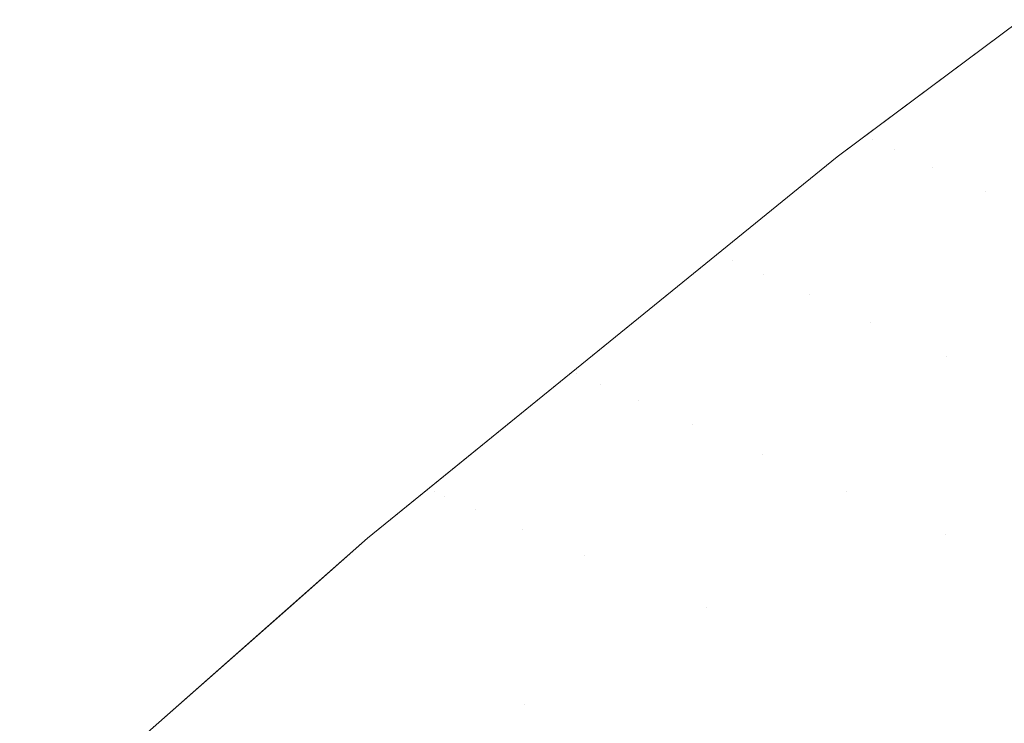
# Model space of a CAD drawing. Header units: centimetres. Extents: x -44.1 to 45.2, y 4.2 to 6.
# Tile 82 of 256: x -44.05895 to -44.05057, y 5.95621 to 5.9622. Entities that reach past the tile are written whole.
import ezdxf

# ---------------------------------------------------------------- set-up
doc = ezdxf.new("R2010")
doc.units = ezdxf.units.CM
doc.header["$LTSCALE"] = 2.54
doc.layers.add('Lucido design-1', color=7, linetype='Continuous')

# ---------------------------------------------------------------- blocks, each defined once
blk = doc.blocks.new('Gruppo-4-1')
at = {"color": 7, "linetype": 'Continuous', "lineweight": 9}
for points, invisible_edges in [([(-44.0519899, 5.9610301, -2276.32217), (-44.0530126, 5.9602047, -2276.3206076), (-44.050442, 5.9621977, -2276.3206076)], 11), ([(-44.0530126, 5.9602047, -2276.3206076), (-44.0529635, 5.9601827, -2276.3190457), (-44.0503938, 5.962175, -2276.3190457), (-44.050442, 5.9621977, -2276.3206076)], 15), ([(-44.0503137, 5.9621372, -2276.317485), (-44.0503938, 5.962175, -2276.3190457), (-44.0529635, 5.9601827, -2276.3190457), (-44.0528818, 5.9601461, -2276.317485)], 15), ([(-44.0528818, 5.9601461, -2276.317485), (-44.0527674, 5.9600949, -2276.3159261), (-44.0502015, 5.9620843, -2276.3159261), (-44.0503137, 5.9621372, -2276.317485)], 15), ([(-44.050442, 5.9621977, -2276.3206076), (-44.0504429, 5.9621851, -2276.32217), (-44.0519899, 5.9610301, -2276.32217)], 9), ([(-44.0504429, 5.9621851, -2276.92217), (-44.0517546, 5.9612058, -2276.92217), (-44.0519899, 5.9610301, -2276.32217), (-44.0504429, 5.9621851, -2276.32217)], 10), ([(-44.0517546, 5.9612058, -2276.92217), (-44.0504429, 5.9621851, -2276.92217), (-44.0503938, 5.962175, -2276.9252942), (-44.0516931, 5.9611806, -2276.9252942)], 14), ([(-44.0516931, 5.9611806, -2276.9252942), (-44.0503938, 5.962175, -2276.9252942), (-44.0502015, 5.9620843, -2276.9284139), (-44.0514989, 5.9610914, -2276.9284139)], 15), ([(-44.0500574, 5.9620164, -2276.3143694), (-44.0502015, 5.9620843, -2276.3159261), (-44.0527674, 5.9600949, -2276.3159261), (-44.0526205, 5.9600292, -2276.3143694)], 15), ([(-44.0514989, 5.9610914, -2276.9284139), (-44.0502015, 5.9620843, -2276.9284139), (-44.0498815, 5.9619334, -2276.9315244), (-44.0511758, 5.9609429, -2276.9315244)], 15), ([(-44.0526205, 5.9600292, -2276.3143694), (-44.0524412, 5.9599489, -2276.3128155), (-44.0498815, 5.9619334, -2276.3128155), (-44.0500574, 5.9620164, -2276.3143694)], 15), ([(-44.049674, 5.9618356, -2276.3112651), (-44.0498815, 5.9619334, -2276.3128155), (-44.0524412, 5.9599489, -2276.3128155), (-44.0522296, 5.9598542, -2276.3112651)], 15), ([(-44.0511758, 5.9609429, -2276.9315244), (-44.0498815, 5.9619334, -2276.9315244), (-44.0494349, 5.9617228, -2276.9346213), (-44.0507248, 5.9607357, -2276.9346213)], 15), ([(-44.0522296, 5.9598542, -2276.3112651), (-44.0519859, 5.9597451, -2276.3097186), (-44.0494349, 5.9617228, -2276.3097186), (-44.049674, 5.9618356, -2276.3112651)], 15), ([(-44.0491645, 5.9615953, -2276.3081767), (-44.0494349, 5.9617228, -2276.3097186), (-44.0519859, 5.9597451, -2276.3097186), (-44.0517102, 5.9596217, -2276.3081767)], 15), ([(-44.0507248, 5.9607357, -2276.9346213), (-44.0494349, 5.9617228, -2276.9346213), (-44.048863, 5.9614531, -2276.9377002), (-44.0501471, 5.9604703, -2276.9377002)], 15), ([(-44.0517102, 5.9596217, -2276.3081767), (-44.0514027, 5.959484, -2276.3066398), (-44.048863, 5.9614531, -2276.3066398), (-44.0491645, 5.9615953, -2276.3081767)], 15), ([(-44.0485305, 5.9612963, -2276.3051085), (-44.048863, 5.9614531, -2276.3066398), (-44.0514027, 5.959484, -2276.3066398), (-44.0510637, 5.9593323, -2276.3051085)], 15), ([(-44.0510637, 5.9593323, -2276.3051085), (-44.0506934, 5.9591665, -2276.3035833), (-44.0481673, 5.9611251, -2276.3035833), (-44.0485305, 5.9612963, -2276.3051085)], 15), ([(-44.0517546, 5.9612058, -2276.92217), (-44.0519899, 5.9610301, -2276.92217), (-44.0519899, 5.9610301, -2276.32217)], 10), ([(-44.0519899, 5.9610301, -2276.92217), (-44.0517546, 5.9612058, -2276.92217), (-44.0516931, 5.9611806, -2276.9252942)], 10), ([(-44.0519899, 5.9610301, -2276.92217), (-44.0516931, 5.9611806, -2276.9252942), (-44.0530126, 5.9602047, -2276.9237324)], 11), ([(-44.0516931, 5.9611806, -2276.9252942), (-44.0529635, 5.9601827, -2276.9252942), (-44.0530126, 5.9602047, -2276.9237324)], 11), ([(-44.0528818, 5.9601461, -2276.9268549), (-44.0529635, 5.9601827, -2276.9252942), (-44.0516931, 5.9611806, -2276.9252942)], 11), ([(-44.0528818, 5.9601461, -2276.9268549), (-44.0516931, 5.9611806, -2276.9252942), (-44.0514989, 5.9610914, -2276.9284139)], 11), ([(-44.0477736, 5.9609394, -2276.3020649), (-44.0481673, 5.9611251, -2276.3035833), (-44.0506934, 5.9591665, -2276.3035833), (-44.0502921, 5.9589868, -2276.3020649)], 15), ([(-44.0519899, 5.9610301, -2276.32217), (-44.0530162, 5.9601963, -2276.32217), (-44.0530126, 5.9602047, -2276.3206076)], 10), ([(-44.0530162, 5.9601963, -2276.32217), (-44.0519899, 5.9610301, -2276.32217), (-44.0519899, 5.9610301, -2276.92217), (-44.0530162, 5.9601963, -2276.92217)], 10), ([(-44.0530126, 5.9602047, -2276.9237324), (-44.0530162, 5.9601963, -2276.92217), (-44.0519899, 5.9610301, -2276.92217)], 9), ([(-44.0514989, 5.9610914, -2276.9284139), (-44.0527674, 5.9600949, -2276.9284139), (-44.0528818, 5.9601461, -2276.9268549)], 11), ([(-44.0526205, 5.9600292, -2276.9299706), (-44.0527674, 5.9600949, -2276.9284139), (-44.0514989, 5.9610914, -2276.9284139)], 11), ([(-44.0526205, 5.9600292, -2276.9299706), (-44.0514989, 5.9610914, -2276.9284139), (-44.0511758, 5.9609429, -2276.9315244)], 11), ([(-44.0511758, 5.9609429, -2276.9315244), (-44.0524412, 5.9599489, -2276.9315244), (-44.0526205, 5.9600292, -2276.9299706)], 11), ([(-44.0522296, 5.9598542, -2276.9330749), (-44.0524412, 5.9599489, -2276.9315244), (-44.0511758, 5.9609429, -2276.9315244)], 11), ([(-44.0522296, 5.9598542, -2276.9330749), (-44.0511758, 5.9609429, -2276.9315244), (-44.0507248, 5.9607357, -2276.9346213)], 11), ([(-44.0507248, 5.9607357, -2276.9346213), (-44.0519859, 5.9597451, -2276.9346213), (-44.0522296, 5.9598542, -2276.9330749)], 11), ([(-44.0517102, 5.9596217, -2276.9361633), (-44.0519859, 5.9597451, -2276.9346213), (-44.0507248, 5.9607357, -2276.9346213)], 11), ([(-44.0517102, 5.9596217, -2276.9361633), (-44.0507248, 5.9607357, -2276.9346213), (-44.0501471, 5.9604703, -2276.9377002)], 11), ([(-44.0501471, 5.9604703, -2276.9377002), (-44.0514027, 5.959484, -2276.9377002), (-44.0517102, 5.9596217, -2276.9361633)], 11), ([(-44.0510637, 5.9593323, -2276.9392315), (-44.0514027, 5.959484, -2276.9377002), (-44.0501471, 5.9604703, -2276.9377002)], 11), ([(-44.0510637, 5.9593323, -2276.9392315), (-44.0501471, 5.9604703, -2276.9377002), (-44.0494446, 5.9601475, -2276.9407566)], 11), ([(-44.0554681, 5.9581991, -2276.9237324), (-44.0559862, 5.9577835, -2276.92217), (-44.0530162, 5.9601963, -2276.92217), (-44.0530126, 5.9602047, -2276.9237324)], 13), ([(-44.0554772, 5.958197, -2276.32217), (-44.0542546, 5.9591902, -2276.32217), (-44.0530162, 5.9601963, -2276.92217), (-44.0559862, 5.9577835, -2276.92217)], 10), ([(-44.0530126, 5.9602047, -2276.9237324), (-44.0529635, 5.9601827, -2276.9252942), (-44.0554181, 5.9581779, -2276.9252942), (-44.0554681, 5.9581991, -2276.9237324)], 15), ([(-44.0542546, 5.9591902, -2276.32217), (-44.0542051, 5.9591817, -2276.3190457), (-44.0530126, 5.9602047, -2276.3206076)], 11), ([(-44.0530126, 5.9602047, -2276.3206076), (-44.0530162, 5.9601963, -2276.32217), (-44.0542546, 5.9591902, -2276.32217)], 9), ([(-44.0542546, 5.9591902, -2276.32217), (-44.0530162, 5.9601963, -2276.32217), (-44.0530162, 5.9601963, -2276.92217)], 10), ([(-44.0542051, 5.9591817, -2276.3190457), (-44.0529635, 5.9601827, -2276.3190457), (-44.0530126, 5.9602047, -2276.3206076)], 11), ([(-44.0553349, 5.9581425, -2276.9268549), (-44.0554181, 5.9581779, -2276.9252942), (-44.0529635, 5.9601827, -2276.9252942), (-44.0528818, 5.9601461, -2276.9268549)], 15), ([(-44.0528818, 5.9601461, -2276.9268549), (-44.0527674, 5.9600949, -2276.9284139), (-44.0552184, 5.9580931, -2276.9284139), (-44.0553349, 5.9581425, -2276.9268549)], 15), ([(-44.0528818, 5.9601461, -2276.317485), (-44.0529635, 5.9601827, -2276.3190457), (-44.0542051, 5.9591817, -2276.3190457)], 11), ([(-44.0542051, 5.9591817, -2276.3190457), (-44.0540072, 5.9590954, -2276.3159261), (-44.0528818, 5.9601461, -2276.317485)], 11), ([(-44.0540072, 5.9590954, -2276.3159261), (-44.0527674, 5.9600949, -2276.3159261), (-44.0528818, 5.9601461, -2276.317485)], 11), ([(-44.0494446, 5.9601475, -2276.9407566), (-44.0506934, 5.9591665, -2276.9407566), (-44.0510637, 5.9593323, -2276.9392315)], 11), ([(-44.0502921, 5.9589868, -2276.9422751), (-44.0506934, 5.9591665, -2276.9407566), (-44.0494446, 5.9601475, -2276.9407566)], 11), ([(-44.0550688, 5.9580295, -2276.9299706), (-44.0552184, 5.9580931, -2276.9284139), (-44.0527674, 5.9600949, -2276.9284139), (-44.0526205, 5.9600292, -2276.9299706)], 15), ([(-44.0526205, 5.9600292, -2276.9299706), (-44.0524412, 5.9599489, -2276.9315244), (-44.0548862, 5.9579519, -2276.9315244), (-44.0550688, 5.9580295, -2276.9299706)], 15), ([(-44.0526205, 5.9600292, -2276.3143694), (-44.0527674, 5.9600949, -2276.3159261), (-44.0540072, 5.9590954, -2276.3159261)], 11), ([(-44.0540072, 5.9590954, -2276.3159261), (-44.053678, 5.9589518, -2276.3128155), (-44.0526205, 5.9600292, -2276.3143694)], 11), ([(-44.053678, 5.9589518, -2276.3128155), (-44.0524412, 5.9599489, -2276.3128155), (-44.0526205, 5.9600292, -2276.3143694)], 11), ([(-44.0546708, 5.9578604, -2276.9330749), (-44.0548862, 5.9579519, -2276.9315244), (-44.0524412, 5.9599489, -2276.9315244), (-44.0522296, 5.9598542, -2276.9330749)], 15), ([(-44.0522296, 5.9598542, -2276.3112651), (-44.0524412, 5.9599489, -2276.3128155), (-44.053678, 5.9589518, -2276.3128155)], 11), ([(-44.0522296, 5.9598542, -2276.9330749), (-44.0519859, 5.9597451, -2276.9346213), (-44.0544225, 5.9577549, -2276.9346213), (-44.0546708, 5.9578604, -2276.9330749)], 15), ([(-44.053678, 5.9589518, -2276.3128155), (-44.0532184, 5.9587514, -2276.3097186), (-44.0522296, 5.9598542, -2276.3112651)], 11), ([(-44.0532184, 5.9587514, -2276.3097186), (-44.0519859, 5.9597451, -2276.3097186), (-44.0522296, 5.9598542, -2276.3112651)], 11), ([(-44.0541418, 5.9576356, -2276.9361633), (-44.0544225, 5.9577549, -2276.9346213), (-44.0519859, 5.9597451, -2276.9346213), (-44.0517102, 5.9596217, -2276.9361633)], 15), ([(-44.0517102, 5.9596217, -2276.3081767), (-44.0519859, 5.9597451, -2276.3097186), (-44.0532184, 5.9587514, -2276.3097186)], 11), ([(-44.0517102, 5.9596217, -2276.9361633), (-44.0514027, 5.959484, -2276.9377002), (-44.0538287, 5.9575026, -2276.9377002), (-44.0541418, 5.9576356, -2276.9361633)], 15), ([(-44.0532184, 5.9587514, -2276.3097186), (-44.0526298, 5.9584947, -2276.3066398), (-44.0517102, 5.9596217, -2276.3081767)], 11), ([(-44.0526298, 5.9584947, -2276.3066398), (-44.0514027, 5.959484, -2276.3066398), (-44.0517102, 5.9596217, -2276.3081767)], 11), ([(-44.0534835, 5.9573559, -2276.9392315), (-44.0538287, 5.9575026, -2276.9377002), (-44.0514027, 5.959484, -2276.9377002), (-44.0510637, 5.9593323, -2276.9392315)], 15), ([(-44.0510637, 5.9593323, -2276.3051085), (-44.0514027, 5.959484, -2276.3066398), (-44.0526298, 5.9584947, -2276.3066398)], 11), ([(-44.0510637, 5.9593323, -2276.9392315), (-44.0506934, 5.9591665, -2276.9407566), (-44.0531064, 5.9571957, -2276.9407566), (-44.0534835, 5.9573559, -2276.9392315)], 15), ([(-44.0526298, 5.9584947, -2276.3066398), (-44.051914, 5.9581825, -2276.3035833), (-44.0510637, 5.9593323, -2276.3051085)], 11), ([(-44.051914, 5.9581825, -2276.3035833), (-44.0506934, 5.9591665, -2276.3035833), (-44.0510637, 5.9593323, -2276.3051085)], 11), ([(-44.0542546, 5.9591902, -2276.32217), (-44.0554772, 5.958197, -2276.32217), (-44.0554181, 5.9581779, -2276.3190457), (-44.0542051, 5.9591817, -2276.3190457)], 14), ([(-44.0542051, 5.9591817, -2276.3190457), (-44.0554181, 5.9581779, -2276.3190457), (-44.0553349, 5.9581425, -2276.317485)], 11), ([(-44.0540072, 5.9590954, -2276.3159261), (-44.0542051, 5.9591817, -2276.3190457), (-44.0553349, 5.9581425, -2276.317485)], 11), ([(-44.0526977, 5.957022, -2276.9422751), (-44.0531064, 5.9571957, -2276.9407566), (-44.0506934, 5.9591665, -2276.9407566), (-44.0502921, 5.9589868, -2276.9422751)], 15), ([(-44.0502921, 5.9589868, -2276.3020649), (-44.0506934, 5.9591665, -2276.3035833), (-44.051914, 5.9581825, -2276.3035833)], 11), ([(-44.0553349, 5.9581425, -2276.317485), (-44.0552184, 5.9580931, -2276.3159261), (-44.0540072, 5.9590954, -2276.3159261)], 11), ([(-44.0540072, 5.9590954, -2276.3159261), (-44.0552184, 5.9580931, -2276.3159261), (-44.0550688, 5.9580295, -2276.3143694)], 11), ([(-44.053678, 5.9589518, -2276.3128155), (-44.0540072, 5.9590954, -2276.3159261), (-44.0550688, 5.9580295, -2276.3143694)], 11), ([(-44.0550688, 5.9580295, -2276.3143694), (-44.0548862, 5.9579519, -2276.3128155), (-44.053678, 5.9589518, -2276.3128155)], 11), ([(-44.053678, 5.9589518, -2276.3128155), (-44.0548862, 5.9579519, -2276.3128155), (-44.0546708, 5.9578604, -2276.3112651)], 11), ([(-44.0532184, 5.9587514, -2276.3097186), (-44.053678, 5.9589518, -2276.3128155), (-44.0546708, 5.9578604, -2276.3112651)], 11), ([(-44.0502921, 5.9589868, -2276.9422751), (-44.04986, 5.9587934, -2276.9437864), (-44.0522577, 5.9568351, -2276.9437864), (-44.0526977, 5.957022, -2276.9422751)], 15), ([(-44.051914, 5.9581825, -2276.3035833), (-44.0510728, 5.9578156, -2276.3005536), (-44.0502921, 5.9589868, -2276.3020649)], 11), ([(-44.0510728, 5.9578156, -2276.3005536), (-44.04986, 5.9587934, -2276.3005536), (-44.0502921, 5.9589868, -2276.3020649)], 11), ([(-44.0517867, 5.9566349, -2276.94529), (-44.0522577, 5.9568351, -2276.9437864), (-44.04986, 5.9587934, -2276.9437864), (-44.0493975, 5.9585864, -2276.94529)], 15), ([(-44.0493975, 5.9585864, -2276.29905), (-44.04986, 5.9587934, -2276.3005536), (-44.0510728, 5.9578156, -2276.3005536)], 11), ([(-44.0546708, 5.9578604, -2276.3112651), (-44.0544225, 5.9577549, -2276.3097186), (-44.0532184, 5.9587514, -2276.3097186)], 11), ([(-44.0532184, 5.9587514, -2276.3097186), (-44.0544225, 5.9577549, -2276.3097186), (-44.0541418, 5.9576356, -2276.3081767)], 11), ([(-44.0526298, 5.9584947, -2276.3066398), (-44.0532184, 5.9587514, -2276.3097186), (-44.0541418, 5.9576356, -2276.3081767)], 11), ([(-44.0493975, 5.9585864, -2276.94529), (-44.0489048, 5.9583659, -2276.9467854), (-44.051285, 5.9564218, -2276.9467854), (-44.0517867, 5.9566349, -2276.94529)], 15), ([(-44.0510728, 5.9578156, -2276.3005536), (-44.0501088, 5.9573952, -2276.2975546), (-44.0493975, 5.9585864, -2276.29905)], 11), ([(-44.0541418, 5.9576356, -2276.3081767), (-44.0538287, 5.9575026, -2276.3066398), (-44.0526298, 5.9584947, -2276.3066398)], 11), ([(-44.0526298, 5.9584947, -2276.3066398), (-44.0538287, 5.9575026, -2276.3066398), (-44.0531064, 5.9571957, -2276.3035833), (-44.051914, 5.9581825, -2276.3035833)], 15), ([(-44.0507531, 5.9561957, -2276.9482721), (-44.051285, 5.9564218, -2276.9467854), (-44.0489048, 5.9583659, -2276.9467854), (-44.0483824, 5.958132, -2276.9482721)], 15), ([(-44.0559862, 5.9577835, -2276.92217), (-44.0554681, 5.9581991, -2276.9237324), (-44.0578099, 5.9561838, -2276.9237324)], 11), ([(-44.0554681, 5.9581991, -2276.9237324), (-44.0554181, 5.9581779, -2276.9252942), (-44.057759, 5.9561634, -2276.9252942), (-44.0578099, 5.9561838, -2276.9237324)], 15), ([(-44.0576744, 5.9561292, -2276.9268549), (-44.057759, 5.9561634, -2276.9252942), (-44.0554181, 5.9581779, -2276.9252942), (-44.0553349, 5.9581425, -2276.9268549)], 15), ([(-44.0566531, 5.9571925, -2276.3206076), (-44.0554181, 5.9581779, -2276.3190457), (-44.0559862, 5.9577835, -2276.32217)], 11), ([(-44.0566531, 5.9571925, -2276.3206076), (-44.0566027, 5.9571717, -2276.3190457), (-44.0554181, 5.9581779, -2276.3190457)], 11), ([(-44.0553349, 5.9581425, -2276.317485), (-44.0554181, 5.9581779, -2276.3190457), (-44.0566027, 5.9571717, -2276.3190457), (-44.0565187, 5.9571369, -2276.317485)], 15), ([(-44.0554181, 5.9581779, -2276.3190457), (-44.0554772, 5.958197, -2276.32217), (-44.0559862, 5.9577835, -2276.32217)], 9), ([(-44.0559862, 5.9577835, -2276.92217), (-44.0559862, 5.9577835, -2276.32217), (-44.0554772, 5.958197, -2276.32217)], 9), ([(-44.051914, 5.9581825, -2276.3035833), (-44.0531064, 5.9571957, -2276.3035833), (-44.0522577, 5.9568351, -2276.3005536), (-44.0510728, 5.9578156, -2276.3005536)], 15), ([(-44.0553349, 5.9581425, -2276.9268549), (-44.0552184, 5.9580931, -2276.9284139), (-44.0575559, 5.9560815, -2276.9284139), (-44.0576744, 5.9561292, -2276.9268549)], 15), ([(-44.0565187, 5.9571369, -2276.317485), (-44.0564012, 5.9570883, -2276.3159261), (-44.0552184, 5.9580931, -2276.3159261), (-44.0553349, 5.9581425, -2276.317485)], 15), ([(-44.0483824, 5.958132, -2276.9482721), (-44.0478306, 5.957885, -2276.9497496), (-44.0501911, 5.955957, -2276.9497496), (-44.0507531, 5.9561957, -2276.9482721)], 15), ([(-44.0574038, 5.9560201, -2276.9299706), (-44.0575559, 5.9560815, -2276.9284139), (-44.0552184, 5.9580931, -2276.9284139), (-44.0550688, 5.9580295, -2276.9299706)], 15), ([(-44.0550688, 5.9580295, -2276.9299706), (-44.0548862, 5.9579519, -2276.9315244), (-44.057218, 5.9559452, -2276.9315244), (-44.0574038, 5.9560201, -2276.9299706)], 15), ([(-44.0550688, 5.9580295, -2276.3143694), (-44.0552184, 5.9580931, -2276.3159261), (-44.0564012, 5.9570883, -2276.3159261), (-44.0562504, 5.9570259, -2276.3143694)], 15), ([(-44.0562504, 5.9570259, -2276.3143694), (-44.0560662, 5.9569496, -2276.3128155), (-44.0548862, 5.9579519, -2276.3128155), (-44.0550688, 5.9580295, -2276.3143694)], 15), ([(-44.0569989, 5.9558568, -2276.9330749), (-44.057218, 5.9559452, -2276.9315244), (-44.0548862, 5.9579519, -2276.9315244), (-44.0546708, 5.9578604, -2276.9330749)], 15), ([(-44.0546708, 5.9578604, -2276.3112651), (-44.0548862, 5.9579519, -2276.3128155), (-44.0560662, 5.9569496, -2276.3128155), (-44.0558488, 5.9568597, -2276.3112651)], 15), ([(-44.0546708, 5.9578604, -2276.9330749), (-44.0544225, 5.9577549, -2276.9346213), (-44.0567464, 5.955755, -2276.9346213), (-44.0569989, 5.9558568, -2276.9330749)], 15), ([(-44.0558488, 5.9568597, -2276.3112651), (-44.0555985, 5.956756, -2276.3097186), (-44.0544225, 5.9577549, -2276.3097186), (-44.0546708, 5.9578604, -2276.3112651)], 15), ([(-44.0559862, 5.9577835, -2276.92217), (-44.0589466, 5.9551698, -2276.32217), (-44.0578108, 5.9561726, -2276.32217)], 9), ([(-44.0589466, 5.9551698, -2276.32217), (-44.0559862, 5.9577835, -2276.92217), (-44.0578108, 5.9561726, -2276.92217)], 9), ([(-44.0578108, 5.9561726, -2276.32217), (-44.0566601, 5.9571885, -2276.32217), (-44.0559862, 5.9577835, -2276.92217)], 10), ([(-44.0578099, 5.9561838, -2276.9237324), (-44.0578108, 5.9561726, -2276.92217), (-44.0559862, 5.9577835, -2276.92217)], 9), ([(-44.0559862, 5.9577835, -2276.32217), (-44.0566601, 5.9571885, -2276.32217), (-44.0566531, 5.9571925, -2276.3206076)], 10), ([(-44.0566601, 5.9571885, -2276.32217), (-44.0559862, 5.9577835, -2276.32217), (-44.0559862, 5.9577835, -2276.92217)], 10), ([(-44.0510728, 5.9578156, -2276.3005536), (-44.0522577, 5.9568351, -2276.3005536), (-44.051285, 5.9564218, -2276.2975546), (-44.0501088, 5.9573952, -2276.2975546)], 15), ([(-44.0564608, 5.9556399, -2276.9361633), (-44.0567464, 5.955755, -2276.9346213), (-44.0544225, 5.9577549, -2276.9346213), (-44.0541418, 5.9576356, -2276.9361633)], 15), ([(-44.0541418, 5.9576356, -2276.3081767), (-44.0544225, 5.9577549, -2276.3097186), (-44.0555985, 5.956756, -2276.3097186), (-44.0553153, 5.9566388, -2276.3081767)], 15), ([(-44.0541418, 5.9576356, -2276.9361633), (-44.0538287, 5.9575026, -2276.9377002), (-44.0561424, 5.9555115, -2276.9377002), (-44.0564608, 5.9556399, -2276.9361633)], 15), ([(-44.0553153, 5.9566388, -2276.3081767), (-44.0549995, 5.9565081, -2276.3066398), (-44.0538287, 5.9575026, -2276.3066398), (-44.0541418, 5.9576356, -2276.3081767)], 15), ([(-44.0557912, 5.9553699, -2276.9392315), (-44.0561424, 5.9555115, -2276.9377002), (-44.0538287, 5.9575026, -2276.9377002), (-44.0534835, 5.9573559, -2276.9392315)], 15), ([(-44.0538287, 5.9575026, -2276.3066398), (-44.0549995, 5.9565081, -2276.3066398), (-44.0546513, 5.9563639, -2276.3051085)], 11), ([(-44.0531064, 5.9571957, -2276.3035833), (-44.0538287, 5.9575026, -2276.3066398), (-44.0546513, 5.9563639, -2276.3051085)], 11), ([(-44.0534835, 5.9573559, -2276.9392315), (-44.0531064, 5.9571957, -2276.9407566), (-44.0554077, 5.9552153, -2276.9407566), (-44.0557912, 5.9553699, -2276.9392315)], 15), ([(-44.0501088, 5.9573952, -2276.2975546), (-44.051285, 5.9564218, -2276.2975546), (-44.0501911, 5.955957, -2276.2945904), (-44.0490246, 5.9569223, -2276.2945904)], 15), ([(-44.0566531, 5.9571925, -2276.3206076), (-44.0566601, 5.9571885, -2276.32217), (-44.0578108, 5.9561726, -2276.32217), (-44.0578099, 5.9561838, -2276.3206076)], 13), ([(-44.0578099, 5.9561838, -2276.3206076), (-44.057759, 5.9561634, -2276.3190457), (-44.0566027, 5.9571717, -2276.3190457), (-44.0566531, 5.9571925, -2276.3206076)], 15), ([(-44.054992, 5.9550476, -2276.9422751), (-44.0554077, 5.9552153, -2276.9407566), (-44.0531064, 5.9571957, -2276.9407566), (-44.0526977, 5.957022, -2276.9422751)], 15), ([(-44.0546513, 5.9563639, -2276.3051085), (-44.0542709, 5.9562065, -2276.3035833), (-44.0531064, 5.9571957, -2276.3035833)], 11), ([(-44.0534148, 5.9558521, -2276.3005536), (-44.0522577, 5.9568351, -2276.3005536), (-44.0531064, 5.9571957, -2276.3035833), (-44.0542709, 5.9562065, -2276.3035833)], 15), ([(-44.0565187, 5.9571369, -2276.317485), (-44.0566027, 5.9571717, -2276.3190457), (-44.057759, 5.9561634, -2276.3190457), (-44.0576744, 5.9561292, -2276.317485)], 15), ([(-44.0576744, 5.9561292, -2276.317485), (-44.0575559, 5.9560815, -2276.3159261), (-44.0564012, 5.9570883, -2276.3159261), (-44.0565187, 5.9571369, -2276.317485)], 15), ([(-44.0562504, 5.9570259, -2276.3143694), (-44.0564012, 5.9570883, -2276.3159261), (-44.0575559, 5.9560815, -2276.3159261), (-44.0574038, 5.9560201, -2276.3143694)], 15), ([(-44.0574038, 5.9560201, -2276.3143694), (-44.057218, 5.9559452, -2276.3128155), (-44.0560662, 5.9569496, -2276.3128155), (-44.0562504, 5.9570259, -2276.3143694)], 15), ([(-44.0526977, 5.957022, -2276.9422751), (-44.0522577, 5.9568351, -2276.9437864), (-44.0545444, 5.9548672, -2276.9437864), (-44.054992, 5.9550476, -2276.9422751)], 15), ([(-44.0558488, 5.9568597, -2276.3112651), (-44.0560662, 5.9569496, -2276.3128155), (-44.057218, 5.9559452, -2276.3128155), (-44.0569989, 5.9558568, -2276.3112651)], 15), ([(-44.0569989, 5.9558568, -2276.3112651), (-44.0567464, 5.955755, -2276.3097186), (-44.0555985, 5.956756, -2276.3097186), (-44.0558488, 5.9568597, -2276.3112651)], 15), ([(-44.0553153, 5.9566388, -2276.3081767), (-44.0555985, 5.956756, -2276.3097186), (-44.0567464, 5.955755, -2276.3097186), (-44.0564608, 5.9556399, -2276.3081767)], 15), ([(-44.0540653, 5.954674, -2276.94529), (-44.0545444, 5.9548672, -2276.9437864), (-44.0522577, 5.9568351, -2276.9437864), (-44.0517867, 5.9566349, -2276.94529)], 15), ([(-44.0524337, 5.955446, -2276.2975546), (-44.051285, 5.9564218, -2276.2975546), (-44.0522577, 5.9568351, -2276.3005536), (-44.0534148, 5.9558521, -2276.3005536)], 15), ([(-44.0564608, 5.9556399, -2276.3081767), (-44.0561424, 5.9555115, -2276.3066398), (-44.0549995, 5.9565081, -2276.3066398), (-44.0553153, 5.9566388, -2276.3081767)], 15), ([(-44.0517867, 5.9566349, -2276.94529), (-44.051285, 5.9564218, -2276.9467854), (-44.0535551, 5.9544683, -2276.9467854), (-44.0540653, 5.954674, -2276.94529)], 15), ([(-44.0546513, 5.9563639, -2276.3051085), (-44.0549995, 5.9565081, -2276.3066398), (-44.0561424, 5.9555115, -2276.3066398), (-44.0557912, 5.9553699, -2276.3051085)], 15), ([(-44.053014, 5.9542501, -2276.9482721), (-44.0535551, 5.9544683, -2276.9467854), (-44.051285, 5.9564218, -2276.9467854), (-44.0507531, 5.9561957, -2276.9482721)], 15), ([(-44.0513303, 5.9549893, -2276.2945904), (-44.0501911, 5.955957, -2276.2945904), (-44.051285, 5.9564218, -2276.2975546), (-44.0524337, 5.955446, -2276.2975546)], 15), ([(-44.0557912, 5.9553699, -2276.3051085), (-44.0554077, 5.9552153, -2276.3035833), (-44.0542709, 5.9562065, -2276.3035833), (-44.0546513, 5.9563639, -2276.3051085)], 15)]:
    blk.add_3dface(points, dxfattribs=dict(at, invisible_edges=invisible_edges))
blk = doc.blocks.new('Gruppo-5-1')
at = {"color": 7}
blk.add_blockref('Gruppo-4-1', (0, 0), dxfattribs=at)

msp = doc.modelspace()

# ---------------------------------------------------------------- block references
at = {"layer": 'Lucido design-1', "color": 7}
msp.add_blockref('Gruppo-5-1', (0, 0), dxfattribs=at)

doc.saveas('drawing.dxf')
